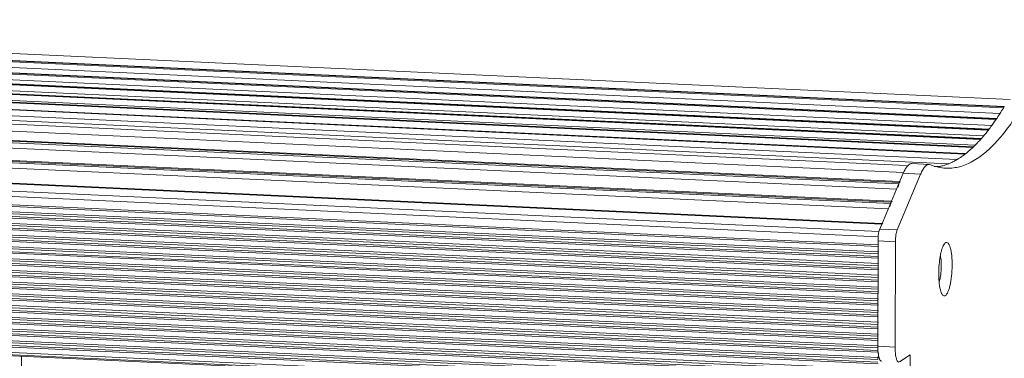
# Model space of a CAD drawing. Header units: millimetres. Extents: x 36962 to 38454, y -11669 to -10615.
# Tile 22 of 30: x 37211 to 37377, y -11442 to -11385. Entities that reach past the tile are written whole.
import ezdxf

# ---------------------------------------------------------------- set-up
doc = ezdxf.new("R2010")
doc.units = ezdxf.units.MM
doc.header["$LTSCALE"] = 50
doc.layers.get('0').update_dxf_attribs({"lineweight": 18})

msp = doc.modelspace()

# ---------------------------------------------------------------- linework, layer by layer
at = {"color": 7, "linetype": 'Continuous'}
for p, q in [((37086.51, -11386.47), (37376.62, -11399.91)), ((37086.6, -11386.4), (37376.67, -11399.85)), ((37377.66, -11398.71), (37087.88, -11385.28)), ((37375.9, -11401.03), (37086.23, -11387.6)), ((37376.52, -11400.07), (37086.41, -11386.62)), ((37374.55, -11403.03), (37084.85, -11389.61)), ((37375.22, -11402.06), (37085.04, -11388.62)), ((37085.14, -11388.48), (37375.31, -11401.92)), ((37085.22, -11388.42), (37375.37, -11401.87)), ((37373.16, -11404.81), (37083.48, -11391.39)), ((37373.92, -11403.83), (37083.67, -11390.38)), ((37083.77, -11390.26), (37374.02, -11403.71)), ((37083.84, -11390.22), (37374.14, -11403.67)), ((37081.09, -11393.16), (37371.4, -11406.61)), ((37371.78, -11406.37), (37082.1, -11392.95)), ((37372.66, -11405.39), (37082.3, -11391.94)), ((37082.4, -11391.83), (37372.74, -11405.28)), ((37082.46, -11391.8), (37372.77, -11405.25)), ((37370.03, -11407.86), (37079.57, -11394.4)), ((37079.66, -11394.33), (37370.12, -11407.79)), ((37079.71, -11394.31), (37370.03, -11407.76)), ((37371.39, -11406.73), (37080.93, -11393.27)), ((37081.03, -11393.18), (37371.49, -11406.64)), ((37360.24, -11409.78), (37070.02, -11396.33)), ((37367.29, -11409.48), (37076.83, -11396.02)), ((37368.66, -11408.78), (37078.2, -11395.32)), ((37359.69, -11410.93), (37069.73, -11397.49)), ((37358.94, -11412.85), (37068.48, -11399.39)), ((37068.58, -11399.15), (37359.04, -11412.61)), ((37068.71, -11399), (37359.05, -11412.46)), ((37358.57, -11413.74), (37068.34, -11400.29)), ((37067.1, -11402.7), (37357.56, -11416.16)), ((37067.2, -11402.46), (37357.66, -11415.92)), ((37067.33, -11402.31), (37357.66, -11415.77)), ((37066.96, -11403.6), (37357.18, -11417.05)), ((37356.1, -11419.65), (37065.64, -11406.19)), ((37356.1, -11419.5), (37065.77, -11406.05)), ((37355.59, -11420.86), (37065.13, -11407.4)), ((37370.07, -11407.83), (37370.03, -11407.86)), ((37370.17, -11407.77), (37370.12, -11407.79)), ((37371.44, -11406.69), (37371.39, -11406.73)), ((37371.49, -11406.64), (37371.44, -11406.69)), ((37371.55, -11406.62), (37371.49, -11406.64)), ((37064.99, -11409.64), (37355.45, -11423.1)), ((37355.46, -11421.75), (37065, -11408.29)), ((37364.04, -11409.58), (37361.13, -11409.44)), ((37364.25, -11409.63), (37364.04, -11409.58)), ((37355.45, -11424.63), (37064.99, -11411.17)), ((37065.04, -11409.92), (37355.5, -11423.38)), ((37355.5, -11424.28), (37065.04, -11410.82)), ((37362.59, -11411.22), (37358.66, -11420.57)), ((37362.59, -11411.22), (37359.68, -11411.08)), ((37360.5, -11409.8), (37360.48, -11409.8)), ((37365.53, -11409.96), (37364.9, -11409.93)), ((37064.99, -11411.61), (37355.45, -11425.07)), ((37355.49, -11426.25), (37065.03, -11412.79)), ((37065.04, -11411.89), (37355.5, -11425.35)), ((37359.04, -11412.61), (37358.94, -11412.85)), ((37359.17, -11412.46), (37359.04, -11412.61)), ((37355.44, -11426.6), (37064.98, -11413.14)), ((37064.98, -11413.58), (37355.44, -11427.04)), ((37065.03, -11413.87), (37355.49, -11427.32)), ((37355.43, -11428.57), (37064.97, -11415.11)), ((37064.97, -11415.56), (37355.43, -11429.02)), ((37065.02, -11415.84), (37355.48, -11429.3)), ((37355.49, -11428.22), (37065.03, -11414.76)), ((37357.66, -11415.92), (37357.56, -11416.16)), ((37357.79, -11415.77), (37357.66, -11415.92)), ((37355.43, -11430.54), (37064.97, -11417.08)), ((37064.97, -11417.53), (37355.43, -11430.99)), ((37355.48, -11430.2), (37065.02, -11416.74)), ((37065.02, -11417.81), (37355.48, -11431.27)), ((37355.42, -11432.51), (37064.96, -11419.06)), ((37064.96, -11419.5), (37355.42, -11432.96)), ((37355.47, -11432.17), (37065.01, -11418.71)), ((37356.1, -11419.65), (37355.59, -11420.86)), ((37356.23, -11419.51), (37356.1, -11419.65)), ((37355.42, -11434.49), (37064.96, -11421.03)), ((37065.01, -11419.78), (37355.47, -11433.24)), ((37355.47, -11434.14), (37065.01, -11420.68)), ((37358.66, -11420.57), (37355.76, -11420.44)), ((37064.95, -11421.47), (37355.41, -11434.93)), ((37065, -11421.75), (37355.46, -11435.21)), ((37355.46, -11436.11), (37065, -11422.65)), ((37355.46, -11421.75), (37355.45, -11422.43)), ((37358.36, -11422.57), (37355.45, -11422.43)), ((37358.36, -11422.57), (37358.3, -11440.27)), ((37366.69, -11422.84), (37366.78, -11422.76)), ((37355.41, -11436.46), (37064.95, -11423)), ((37064.95, -11423.44), (37355.41, -11436.9)), ((37355.45, -11438.08), (37064.99, -11424.62)), ((37065, -11423.72), (37355.46, -11437.18)), ((37355.4, -11438.43), (37064.94, -11424.97)), ((37064.94, -11425.42), (37355.4, -11438.87)), ((37064.99, -11425.7), (37355.45, -11439.16)), ((37064.93, -11427.39), (37355.39, -11440.85)), ((37355.4, -11440.4), (37064.94, -11426.94)), ((37064.98, -11427.67), (37355.44, -11441.13)), ((37355.45, -11440.05), (37064.99, -11426.6)), ((37355.39, -11442.37), (37064.93, -11428.91)), ((37064.93, -11429.36), (37355.39, -11442.82)), ((37355.44, -11442.03), (37064.98, -11428.57)), ((37355.38, -11444.35), (37064.92, -11430.89)), ((37064.98, -11429.64), (37355.44, -11443.1)), ((37355.44, -11444), (37064.98, -11430.54)), ((37064.92, -11431.33), (37355.38, -11444.79)), ((37355.38, -11446.32), (37064.92, -11432.86)), ((37064.97, -11431.61), (37355.43, -11445.07)), ((37355.43, -11445.97), (37064.97, -11432.51)), ((37064.91, -11433.3), (37355.37, -11446.76)), ((37355.42, -11447.94), (37064.96, -11434.48)), ((37064.97, -11433.58), (37355.43, -11447.04)), ((37355.37, -11448.29), (37064.91, -11434.83)), ((37064.91, -11435.05), (37355.37, -11448.51)), ((37355.4, -11440.4), (37355.39, -11440.85)), ((37355.4, -11440.13), (37358.3, -11440.27)), ((37211.43, -11441.84), (37211.37, -11460.02)), ((37359.04, -11442.74), (37360.82, -11441.6)), ((37360.54, -11524.96), (37360.82, -11441.6))]:
    msp.add_line(p, q, dxfattribs=at)
at = {"color": 3, "linetype": 'Continuous'}
for p, q in [((37372.47, -11405.62), (37372.53, -11405.56)), ((37372.77, -11405.29), (37372.83, -11405.22)), ((37371.41, -11406.7), (37371.48, -11406.63)), ((37367.25, -11409.5), (37367.33, -11409.47)), ((37359.68, -11411.08), (37355.76, -11420.44)), ((37365.75, -11409.95), (37365.79, -11409.94)), ((37355.45, -11422.43), (37355.4, -11440.13))]:
    msp.add_line(p, q, dxfattribs=at)
for centre, radius, start, end in [((37337.85, -11376.57), 45.27, 326.1428, 329.0277), ((37346.82, -11382.77), 34.36, 322.6707, 324.1955), ((37344.18, -11380.86), 37.63, 324.1815, 325.3973), ((37342.11, -11379.42), 40.15, 325.3865, 325.8911), ((37341.26, -11378.84), 41.18, 325.8899, 326.1179), ((37351.81, -11386.7), 28.02, 318.6074, 321.8787), ((37348.82, -11384.3), 31.86, 321.805, 322.3991), ((37348.13, -11383.77), 32.72, 322.3976, 322.6649), ((37354.06, -11388.67), 25.03, 317.5717, 318.3928), ((37358.08, -11392.6), 19.4, 312.5612, 313.4131), ((37361.72, -11411), 1.76, 133.6192, 135.833), ((37363.53, -11400.2), 10.02, 292.7277, 296.409), ((37363.1, -11399.32), 10.99, 296.3811, 299.7504), ((37362.71, -11398.62), 11.79, 299.7122, 300.5824), ((37364.22, -11402.26), 7.83, 279.7972, 281.2642), ((37364.18, -11402.08), 8.02, 281.5804, 283.2132)]:
    msp.add_arc(centre, radius, start, end, dxfattribs=at)
at = {"color": 7, "linetype": 'Continuous'}
for centre, radius, start, end in [((37359.56, -11393.84), 17.5, 306.9156, 307.1492), ((37362.63, -11398.86), 11.6, 293.7025, 294.2394), ((37361.47, -11396.66), 14.09, 300.6656, 301.1369), ((37366.28, -11400.01), 10.37, 294.933, 296.3721), ((37367.18, -11402.93), 7.3, 267.3503, 272.2979), ((37367.18, -11402.87), 7.36, 272.295, 273.2563), ((37367.17, -11402.68), 7.55, 273.2757, 281.3337), ((37367.08, -11402.18), 8.06, 281.2691, 284.7914), ((37356.8, -11440.41), 1.4, 174.3751, 179.8122)]:
    msp.add_arc(centre, radius, start, end, dxfattribs=at)
for points, knots in [([(37372.36, -11408.43), (37373.02, -11407.97), (37374.35, -11406.88), (37376.21, -11404.88), (37378.06, -11402.43), (37379.22, -11400.61), (37379.79, -11399.64)], [0, 0, 0, 0, 0.20845, 0.443222, 0.706656, 1, 1, 1, 1]), ([(37364.04, -11409.58), (37363.98, -11409.58), (37363.85, -11409.59), (37363.66, -11409.67), (37363.47, -11409.8), (37363.21, -11410.07), (37362.9, -11410.54), (37362.69, -11410.97), (37362.59, -11411.22)], [0, 0, 0, 0, 0.080136, 0.166656, 0.264557, 0.377149, 0.65288, 1, 1, 1, 1]), ([(37364.25, -11409.63), (37364.67, -11409.8), (37365.52, -11410.08), (37366.41, -11410.2), (37366.84, -11410.22)], [0, 0, 0, 0, 0.507298, 1, 1, 1, 1]), ([(37369.13, -11409.97), (37369.26, -11409.94), (37369.78, -11409.79), (37370.28, -11409.59), (37370.65, -11409.42)], [0, 0, 0, 0, 0.2439, 1, 1, 1, 1]), ([(37370.89, -11409.3), (37371.01, -11409.24), (37371.52, -11408.98), (37372, -11408.68), (37372.36, -11408.43)], [0, 0, 0, 0, 0.242171, 1, 1, 1, 1]), ([(37360.37, -11409.88), (37360.37, -11409.89), (37360.36, -11409.9), (37360.35, -11409.92), (37360.35, -11409.93)], [0, 0, 0, 0, 0.482875, 1, 1, 1, 1]), ([(37360.48, -11409.79), (37360.45, -11409.79), (37360.41, -11409.83), (37360.38, -11409.87), (37360.37, -11409.88)], [0, 0, 0, 0, 0.668837, 1, 1, 1, 1]), ([(37358.94, -11412.85), (37358.92, -11412.89), (37358.86, -11413.07), (37358.84, -11413.26), (37358.82, -11413.41)], [0, 0, 0, 0, 0.201507, 1, 1, 1, 1]), ([(37357.56, -11416.16), (37357.54, -11416.2), (37357.48, -11416.38), (37357.45, -11416.57), (37357.44, -11416.72)], [0, 0, 0, 0, 0.201507, 1, 1, 1, 1]), ([(37355.52, -11421.1), (37355.51, -11421.15), (37355.47, -11421.36), (37355.46, -11421.58), (37355.46, -11421.75)], [0, 0, 0, 0, 0.231331, 1, 1, 1, 1]), ([(37358.66, -11420.57), (37358.61, -11420.7), (37358.52, -11420.98), (37358.4, -11421.65), (37358.36, -11422.19), (37358.36, -11422.57)], [0, 0, 0, 0, 0.197284, 0.4422, 1, 1, 1, 1]), ([(37366.29, -11431.53), (37366.22, -11431.46), (37366.1, -11431.25), (37365.97, -11430.89), (37365.85, -11430.43), (37365.72, -11429.66), (37365.63, -11428.55), (37365.64, -11427.15), (37365.76, -11425.75), (37365.95, -11424.65), (37366.15, -11423.9), (37366.31, -11423.45), (37366.48, -11423.1), (37366.62, -11422.91), (37366.69, -11422.84)], [0, 0, 0, 0, 0.033337, 0.076768, 0.130087, 0.192369, 0.338036, 0.49989, 0.66176, 0.807475, 0.869791, 0.923147, 0.966615, 1, 1, 1, 1]), ([(37366.78, -11422.76), (37366.82, -11422.74), (37366.89, -11422.7), (37367.05, -11422.69), (37367.2, -11422.79), (37367.32, -11422.95), (37367.46, -11423.19), (37367.6, -11423.59), (37367.73, -11424.16), (37367.83, -11424.86), (37367.88, -11425.64), (37367.9, -11426.48), (37367.88, -11427.35), (37367.81, -11428.21), (37367.71, -11429.04), (37367.57, -11429.79), (37367.4, -11430.45), (37367.21, -11430.98), (37367.01, -11431.38), (37366.84, -11431.58), (37366.75, -11431.63)], [0, 0, 0, 0, 0.012555, 0.023913, 0.048907, 0.065246, 0.084789, 0.133959, 0.196137, 0.26965, 0.3521, 0.440615, 0.532034, 0.623061, 0.710418, 0.790997, 0.862022, 0.921237, 0.967202, 1, 1, 1, 1]), ([(37355.45, -11423.1), (37355.45, -11423.16), (37355.46, -11423.23), (37355.47, -11423.31), (37355.48, -11423.32)], [0, 0, 0, 0, 0.794809, 1, 1, 1, 1]), ([(37355.5, -11424.28), (37355.49, -11424.3), (37355.46, -11424.41), (37355.45, -11424.53), (37355.45, -11424.63)], [0, 0, 0, 0, 0.198057, 1, 1, 1, 1]), ([(37355.48, -11423.32), (37355.48, -11423.33), (37355.49, -11423.35), (37355.5, -11423.37), (37355.5, -11423.38)], [0, 0, 0, 0, 0.574376, 1, 1, 1, 1]), ([(37355.49, -11426.25), (37355.48, -11426.27), (37355.45, -11426.39), (37355.44, -11426.5), (37355.44, -11426.6)], [0, 0, 0, 0, 0.198057, 1, 1, 1, 1]), ([(37355.45, -11425.07), (37355.45, -11425.1), (37355.45, -11425.2), (37355.45, -11425.3), (37355.5, -11425.35)], [0, 0, 0, 0, 0.331512, 1, 1, 1, 1]), ([(37365.92, -11424.94), (37365.95, -11425.09), (37366.01, -11425.43), (37366.07, -11426.17), (37366.07, -11427.17), (37365.98, -11428.16), (37365.84, -11428.89), (37365.76, -11429.22), (37365.71, -11429.37)], [0, 0, 0, 0, 0.106429, 0.228514, 0.500061, 0.771575, 0.89362, 1, 1, 1, 1]), ([(37355.44, -11427.04), (37355.44, -11427.08), (37355.45, -11427.17), (37355.45, -11427.28), (37355.49, -11427.32)], [0, 0, 0, 0, 0.331512, 1, 1, 1, 1]), ([(37355.49, -11428.22), (37355.48, -11428.24), (37355.44, -11428.36), (37355.44, -11428.48), (37355.43, -11428.57)], [0, 0, 0, 0, 0.198057, 1, 1, 1, 1]), ([(37355.43, -11429.02), (37355.43, -11429.05), (37355.44, -11429.14), (37355.44, -11429.25), (37355.48, -11429.3)], [0, 0, 0, 0, 0.331512, 1, 1, 1, 1]), ([(37355.48, -11430.2), (37355.47, -11430.22), (37355.44, -11430.33), (37355.43, -11430.45), (37355.43, -11430.54)], [0, 0, 0, 0, 0.198057, 1, 1, 1, 1]), ([(37355.43, -11430.99), (37355.43, -11431.02), (37355.43, -11431.11), (37355.44, -11431.22), (37355.48, -11431.27)], [0, 0, 0, 0, 0.331512, 1, 1, 1, 1]), ([(37355.47, -11432.17), (37355.47, -11432.19), (37355.43, -11432.3), (37355.42, -11432.42), (37355.42, -11432.51)], [0, 0, 0, 0, 0.198057, 1, 1, 1, 1]), ([(37366.75, -11431.63), (37366.72, -11431.66), (37366.64, -11431.69), (37366.46, -11431.69), (37366.35, -11431.6), (37366.29, -11431.53)], [0, 0, 0, 0, 0.249786, 0.476414, 1, 1, 1, 1]), ([(37355.42, -11432.96), (37355.42, -11432.99), (37355.43, -11433.08), (37355.43, -11433.19), (37355.47, -11433.24)], [0, 0, 0, 0, 0.331512, 1, 1, 1, 1]), ([(37355.47, -11434.14), (37355.46, -11434.16), (37355.43, -11434.27), (37355.42, -11434.39), (37355.42, -11434.49)], [0, 0, 0, 0, 0.198057, 1, 1, 1, 1]), ([(37355.41, -11434.93), (37355.41, -11434.96), (37355.42, -11435.06), (37355.42, -11435.16), (37355.46, -11435.21)], [0, 0, 0, 0, 0.331512, 1, 1, 1, 1]), ([(37355.46, -11436.11), (37355.45, -11436.13), (37355.42, -11436.25), (37355.41, -11436.36), (37355.41, -11436.46)], [0, 0, 0, 0, 0.198057, 1, 1, 1, 1]), ([(37355.41, -11436.9), (37355.41, -11436.93), (37355.41, -11437.03), (37355.42, -11437.14), (37355.46, -11437.18)], [0, 0, 0, 0, 0.331512, 1, 1, 1, 1]), ([(37355.45, -11438.08), (37355.45, -11438.1), (37355.41, -11438.22), (37355.4, -11438.34), (37355.4, -11438.43)], [0, 0, 0, 0, 0.198057, 1, 1, 1, 1]), ([(37355.4, -11438.87), (37355.4, -11438.91), (37355.41, -11439), (37355.41, -11439.11), (37355.45, -11439.16)], [0, 0, 0, 0, 0.331512, 1, 1, 1, 1]), ([(37355.4, -11440.97), (37355.4, -11440.99), (37355.41, -11441.04), (37355.42, -11441.1), (37355.44, -11441.13)], [0, 0, 0, 0, 0.330194, 1, 1, 1, 1]), ([(37355.45, -11440.05), (37355.44, -11440.07), (37355.43, -11440.1), (37355.42, -11440.13), (37355.42, -11440.15)], [0, 0, 0, 0, 0.457307, 1, 1, 1, 1]), ([(37355.44, -11441.13), (37355.48, -11441.17), (37355.51, -11441.34), (37355.52, -11441.5), (37355.52, -11441.6)], [0, 0, 0, 0, 0.380836, 1, 1, 1, 1]), ([(37358.3, -11440.27), (37358.3, -11440.44), (37358.31, -11440.76), (37358.34, -11441.24), (37358.39, -11441.66), (37358.46, -11442.04), (37358.55, -11442.34), (37358.64, -11442.55), (37358.72, -11442.67), (37358.8, -11442.74), (37358.87, -11442.78), (37358.91, -11442.78)], [0, 0, 0, 0, 0.188269, 0.365819, 0.527549, 0.669292, 0.787644, 0.880677, 0.917852, 0.949356, 1, 1, 1, 1]), ([(37355.44, -11442.03), (37355.43, -11442.05), (37355.4, -11442.16), (37355.39, -11442.28), (37355.39, -11442.37)], [0, 0, 0, 0, 0.198057, 1, 1, 1, 1]), ([(37355.52, -11441.6), (37355.51, -11441.64), (37355.5, -11441.78), (37355.48, -11441.93), (37355.44, -11442.03)], [0, 0, 0, 0, 0.288151, 1, 1, 1, 1])]:
    msp.add_open_spline(points, degree=3, knots=knots, dxfattribs=at)
at = {"color": 3, "linetype": 'Continuous'}
for points, knots in [([(37371.48, -11406.63), (37371.57, -11406.55), (37371.9, -11406.22), (37372.23, -11405.89), (37372.47, -11405.62)], [0, 0, 0, 0, 0.244182, 1, 1, 1, 1]), ([(37368.77, -11408.74), (37368.87, -11408.68), (37369.27, -11408.43), (37369.67, -11408.15), (37369.95, -11407.94)], [0, 0, 0, 0, 0.243347, 1, 1, 1, 1]), ([(37370.23, -11407.73), (37370.31, -11407.66), (37370.64, -11407.39), (37370.97, -11407.11), (37371.2, -11406.89)], [0, 0, 0, 0, 0.24425, 1, 1, 1, 1]), ([(37360.51, -11409.73), (37360.6, -11409.64), (37360.79, -11409.5), (37361.03, -11409.44), (37361.13, -11409.44)], [0, 0, 0, 0, 0.546776, 1, 1, 1, 1]), ([(37366.01, -11409.89), (37366.12, -11409.86), (37366.54, -11409.76), (37366.95, -11409.62), (37367.25, -11409.5)], [0, 0, 0, 0, 0.245444, 1, 1, 1, 1]), ([(37359.68, -11411.08), (37359.72, -11411.01), (37359.84, -11410.73), (37359.97, -11410.46), (37360.09, -11410.27)], [0, 0, 0, 0, 0.272346, 1, 1, 1, 1]), ([(37360.09, -11410.27), (37360.12, -11410.23), (37360.23, -11410.05), (37360.35, -11409.89), (37360.46, -11409.78)], [0, 0, 0, 0, 0.275488, 1, 1, 1, 1]), ([(37356.01, -11442.65), (37355.96, -11442.64), (37355.89, -11442.61), (37355.82, -11442.53), (37355.73, -11442.41), (37355.64, -11442.21), (37355.56, -11441.9), (37355.49, -11441.53), (37355.43, -11441.1), (37355.4, -11440.63), (37355.4, -11440.3), (37355.4, -11440.13)], [0, 0, 0, 0, 0.050644, 0.082148, 0.119323, 0.212356, 0.330708, 0.472451, 0.634181, 0.811731, 1, 1, 1, 1])]:
    msp.add_open_spline(points, degree=3, knots=knots, dxfattribs=at)
at = {"color": 7, "linetype": 'Continuous'}
for points in [[(37355.59, -11420.86), (37355.56, -11420.93), (37355.54, -11421.02), (37355.52, -11421.1)], [(37355.39, -11440.85), (37355.39, -11440.89), (37355.4, -11440.93), (37355.4, -11440.97)], [(37355.42, -11440.15), (37355.41, -11440.19), (37355.41, -11440.23), (37355.4, -11440.27)]]:
    msp.add_open_spline(points, degree=3, dxfattribs=at)

doc.saveas('drawing.dxf')
